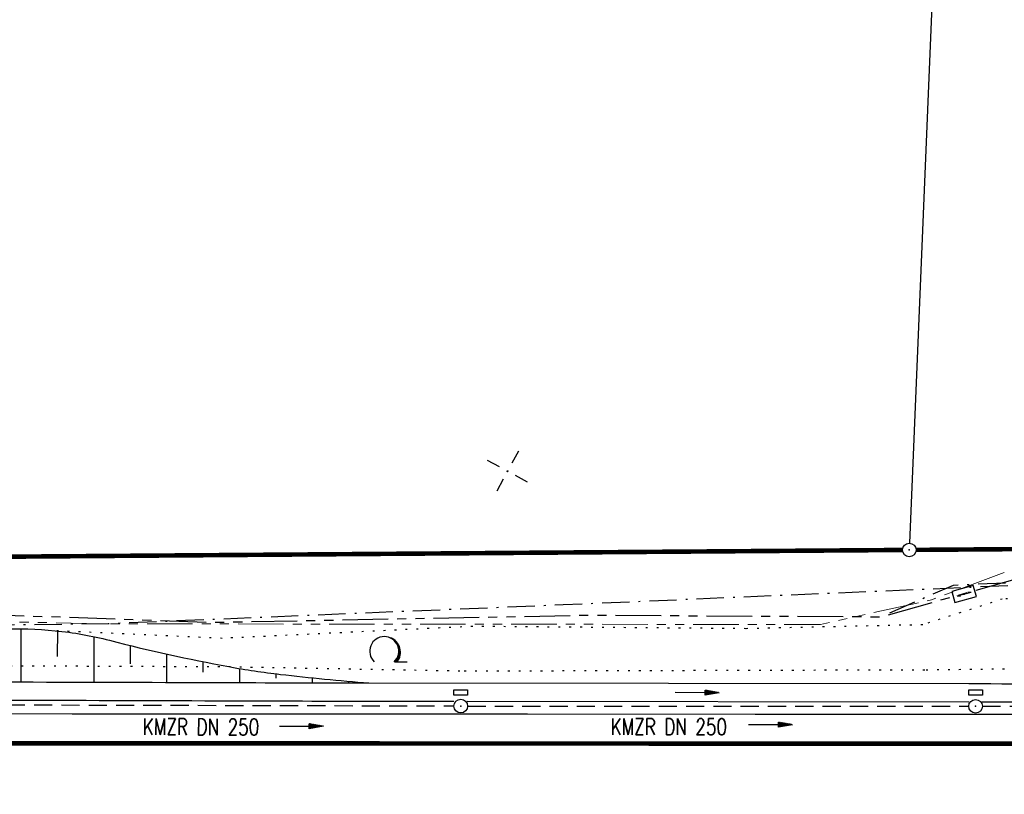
# Model space of a CAD drawing. Extents: x 0 to 1135, y 0 to 420.
# Tile 13 of 79: x 316 to 424, y 229 to 314. Entities that reach past the tile are written whole.
import ezdxf
from ezdxf.enums import TextEntityAlignment as Align

# ---------------------------------------------------------------- set-up
doc = ezdxf.new("R2010")
doc.units = 0
doc.header["$LTSCALE"] = 2
doc.header["$MEASUREMENT"] = 0
for name, pattern in [('AUSGEZOGEN', [0]), ('BAB-FM2', [2.6, 1.5, -0.5, 0.1, -0.5]), ('GESTRICH-X2', [1.5, 1, -0.5]), ('PHANTOMX2', [5, 2.5, -0.5, 0.5, -0.5, 0.5, -0.5]), ('PUNKTX2_STR', [0.6, 0.1, -0.5])]:
    doc.linetypes.add(name, pattern=pattern)
doc.layers.get('0').update_dxf_attribs({"color": 8, "linetype": 'AUSGEZOGEN'})
for name, color, linetype in [('BAB_FM', 8, 'BAB-FM2'), ('BOESCHG', 8, 'AUSGEZOGEN'), ('FBRTOP', 8, 'AUSGEZOGEN'), ('GRENZL', 8, 'AUSGEZOGEN'), ('GRENZL-BAB', 7, 'AUSGEZOGEN'), ('GRENZP-BAB', 7, 'AUSGEZOGEN'), ('KANAL', 200, 'GESTRICH-X2'), ('Lichtwellenleiter COLT', 8, 'PHANTOMX2'), ('Lichtwellenleiter GLH', 8, 'PHANTOMX2'), ('MULDE', 8, 'AUSGEZOGEN'), ('NETZ', 250, 'AUSGEZOGEN'), ('NUTZUNG', 8, 'PUNKTX2_STR'), ('PFEIL', 200, 'CONTINUOUS'), ('PFEILTOP', 8, 'AUSGEZOGEN'), ('SCHSYMBOL', 200, 'AUSGEZOGEN'), ('SIGNATUR', 8, 'AUSGEZOGEN'), ('TEXTO', 200, 'CONTINUOUS'), ('WALD', 8, 'AUSGEZOGEN')]:
    doc.layers.add(name, color=color, linetype=linetype)
doc.styles.add('ROMANS', font='romans.shx', dxfattribs={"width": 0.8})

# ---------------------------------------------------------------- blocks, each defined once
blk = doc.blocks.new('IKR')
at = {"color": 0}
for p, q in [((0, 1), (0, 2.5)), ((-2.5, 0), (-1, 0)), ((1, 0), (2.5, 0)), ((0, -2.5), (0, -1))]:
    blk.add_line(p, q, dxfattribs=at)
blk.add_circle((0, 0), 0.05, dxfattribs=at)
blk.add_point((0, 0), dxfattribs=at)
blk = doc.blocks.new('KS')
for p, q in [((-1.14, 0), (1.14, 0)), ((-1.14, 0), (-0.64, -0.15)), ((0.63, 0.15), (1.14, 0))]:
    blk.add_line(p, q)
blk.add_lwpolyline([(-1.76, -0.89), (1.74, -0.88), (1.73, 0.91), (-1.76, 0.91)], close=True)
blk.add_point((0, 0))
blk.add_point((0, 0))
blk = doc.blocks.new('LW')
at = {"color": 0}
blk.add_line((1.18, 0), (2.58, 0), dxfattribs=at)
for centre, radius, start, end in [((0.07, 1.19), 1.6, 312.7202, 226.7249), ((0.17, 1.08), 1.68, 321.1992, 68.9844), ((0.08, 1.13), 1.67, 319.2916, 65.2101)]:
    blk.add_arc(centre, radius, start, end, dxfattribs=at)
blk = doc.blocks.new('GST')
at = {"color": 0}
blk.add_circle((0, 0), 0.75, dxfattribs=at)
blk.add_point((0, 0), dxfattribs=at)
blk = doc.blocks.new('13')
blk.add_lwpolyline([(0.76, 1.22), (-0.75, 1.22), (-0.75, 1.8), (0.76, 1.8)], close=True)
at = {"rotation": 180}
blk.add_blockref('GST', (0, 0), dxfattribs=at)
blk = doc.blocks.new('PFEIL2')
at = {"color": 0}
for p, q in [((0.88, 0), (-2.4, -0.01)), ((0.88, -0.27), (0.88, 0.28)), ((0.88, 0.28), (2.43, 0.01)), ((0.91, 0.27), (0.88, 0.26)), ((0.97, 0.26), (0.88, 0.25)), ((1.02, 0.25), (0.88, 0.23)), ((1.07, 0.24), (0.88, 0.21)), ((1.13, 0.23), (0.88, 0.19)), ((1.18, 0.22), (0.88, 0.17)), ((1.24, 0.21), (0.88, 0.15)), ((1.29, 0.21), (0.88, 0.14)), ((1.34, 0.2), (0.88, 0.12)), ((1.4, 0.19), (0.88, 0.1)), ((1.45, 0.18), (0.88, 0.08)), ((1.51, 0.17), (0.88, 0.06)), ((1.56, 0.16), (0.88, 0.04)), ((1.61, 0.15), (0.88, 0.02)), ((1.67, 0.14), (0.88, 0.01)), ((1.72, 0.13), (0.88, -0.01)), ((1.78, 0.12), (0.88, -0.03)), ((1.83, 0.11), (0.88, -0.05)), ((1.88, 0.1), (0.88, -0.07)), ((1.94, 0.09), (0.88, -0.09)), ((2.05, 0.08), (0.88, -0.12)), ((1.99, 0.08), (0.88, -0.11)), ((2.1, 0.07), (0.88, -0.14)), ((2.15, 0.06), (0.88, -0.16)), ((2.21, 0.05), (0.88, -0.18)), ((2.26, 0.04), (0.88, -0.2)), ((2.32, 0.03), (0.88, -0.22)), ((2.37, 0.02), (0.88, -0.23)), ((2.42, 0.01), (0.88, -0.25)), ((2.43, 0.01), (0.88, -0.27))]:
    blk.add_line(p, q, dxfattribs=at)

msp = doc.modelspace()

# ---------------------------------------------------------------- linework, layer by layer
at = {"layer": 'BAB_FM', "flags": 128}
for points in [[(25, 250.77), (25.95, 250.83), (75.95, 250.61), (125.95, 250.3), (185.19, 250.89), (186.68, 251.34), (190.63, 255.58), (193.55, 258.24), (196.04, 259.49), (199.56, 260.21), (202.94, 260.24), (205.07, 259.95), (206.58, 259.14), (207.38, 257.27), (208.21, 255.16), (210.45, 251.36), (212.78, 250.22), (225.95, 249.05), (275.95, 246.94), (325.95, 247.53), (375.95, 249.61), (425.95, 251.76), (472.75, 253.21), (489.95, 253.74), (493.54, 261.5), (526.07, 260.76)], [(526.07, 260.76), (496.26, 261.44), (488.74, 255.18), (458.2, 254.67), (450.92, 253.19), (418.77, 251.71), (410.88, 248.27)]]:
    msp.add_lwpolyline(points, dxfattribs=at)
at = {"layer": 'BOESCHG'}
for p, q in [((316.4, 241.1), (316.41, 246.95)), ((320.4, 243.9), (320.41, 246.71)), ((324.4, 241.08), (324.41, 246.08)), ((328.4, 243.09), (328.41, 245.1)), ((332.4, 241.06), (332.41, 244.17)), ((336.4, 242.19), (336.4, 243.32)), ((340.4, 241.03), (340.4, 242.57)), ((344.4, 241.51), (344.4, 241.99)), ((348.4, 241.01), (348.4, 241.55)), ((352.4, 241), (352.4, 241.18))]:
    msp.add_line(p, q, dxfattribs=at)
for points in [[(240.26, 195.62, 0.000002), (211.79, 195.53, 0.000005), (200.5, 195.49, 0.000082)], [(308.23, 246.31, -0.06717), (320.12, 246.74, -0.038705), (326.1, 245.68, 0.017499), (339.2, 242.79, 0.016795), (344.87, 241.94, 0.009855), (354.6, 241)]]:
    msp.add_lwpolyline(points, format="xyb", dxfattribs=at)
at = {"layer": 'FBRTOP', "const_width": 0.5}
for points in [[(159.51, 218.37, 0.000005), (172.01, 218.37, 0.000002), (185.99, 218.37, 0.000002), (197.01, 218.37, 0.000005), (209.51, 218.37, -0.000006), (222.01, 218.37, -0.000002), (236.98, 218.37, -0.000002), (247.01, 218.37)], [(250.48, 222.37, -0.000002), (263.66, 222.37, -0.000002), (272.01, 222.37, -0.000033)], [(159.51, 222.37, 0.000005), (172.01, 222.37, 0.000002), (185.99, 222.37, 0.000002), (197.01, 222.37, 0.000005), (209.51, 222.37, -0.000006), (222.01, 222.37, -0.000002), (236.98, 222.37, -0.000003), (247.01, 222.37)], [(277.69, 222.37, -0.00001), (297.01, 222.37, -0.000009), (311.07, 222.36, -0.000011), (322.01, 222.36, -0.00004), (334.51, 222.36, 0.000056), (347.01, 222.35, 0.000011), (348.74, 222.35, -0.000027), (350.47, 222.35, -0.00003), (355.78, 222.35, -0.00001), (372.01, 222.34, -0.000005), (384.51, 222.34, 0.000013), (397.01, 222.33, 0.000004), (409.51, 222.32, -0.000007), (422.01, 222.32, -0.000002), (434.51, 222.31, 0.000003), (447.01, 222.31), (481.4, 222.29, 0)], [(277.69, 218.37, -0.00001), (297, 218.37, -0.000009), (311.07, 218.36, -0.000011), (322.01, 218.36, -0.00004), (334.51, 218.36, 0.000056), (347.01, 218.35, 0.000011), (348.74, 218.35, -0.000027), (350.47, 218.35, -0.00003), (355.78, 218.35, -0.00001), (372, 218.34, -0.000005), (384.5, 218.34, 0.000013), (397, 218.33, 0.000004), (409.5, 218.32, -0.000007), (422, 218.32, -0.000002), (434.5, 218.31, 0.000003), (447, 218.31), (478.46, 218.3, 0)], [(250.48, 218.37, -0.000002), (263.66, 218.37, -0.000003), (272.01, 218.37, -0.000033)]]:
    msp.add_lwpolyline(points, format="xyb", dxfattribs=at)
at = {"layer": 'FBRTOP'}
msp.add_lwpolyline([(25, 237.62), (47.01, 237.62), (97.01, 237.62), (147.01, 237.62), (172.01, 237.62), (197.01, 237.62), (222.01, 237.62), (247.01, 237.62), (250.48, 237.62), (272.01, 237.62), (297.01, 237.62), (322.01, 237.61), (347.01, 237.6), (350.48, 237.6), (372.01, 237.59), (397.01, 237.58), (422.01, 237.57), (447.01, 237.56), (490, 237.54)], dxfattribs=at)
at = {"layer": 'FBRTOP', "const_width": 0.5}
msp.add_lwpolyline([(25, 234.37), (47.01, 234.37), (97.01, 234.37), (147.01, 234.37), (172.01, 234.37), (197.01, 234.37), (222.01, 234.37), (247.01, 234.37), (250.48, 234.37), (272.01, 234.37), (297.01, 234.37), (322.01, 234.36), (347.01, 234.35), (350.48, 234.35), (372.01, 234.34), (397.01, 234.33), (422.01, 234.32), (447.01, 234.31), (497.01, 234.29), (622.01, 234.23)], dxfattribs=at)
at = {"layer": 'GRENZL'}
msp.add_line((416.58, 319.22), (413.99, 256.36), dxfattribs=at)
at = {"layer": 'GRENZL-BAB', "const_width": 0.5}
for points in [[(414.71, 255.62), (487.42, 256.17)], [(215.1, 254.12), (413.21, 255.61)]]:
    msp.add_lwpolyline(points, dxfattribs=at)
at = {"layer": 'KANAL'}
for p, q in [((314.81, 238.59), (363.92, 238.47)), ((365.43, 238.44), (420.49, 238.43)), ((421.99, 238.44), (482.15, 238.41))]:
    msp.add_line(p, q, dxfattribs=at)
at = {"layer": 'Lichtwellenleiter COLT', "lineweight": 0, "flags": 128}
msp.add_lwpolyline([(464.33, 254.72), (449.07, 254.38), (440.29, 254.23), (424.39, 253.15), (416.4, 250.13), (404.21, 247.42), (325.65, 247.49), (236.32, 249.38), (215.23, 252.07), (185.75, 255.71), (166.4, 258.13), (77.21, 275.5), (70.66, 274.95), (40.69, 254.69), (32.63, 250.6), (27.48, 249.65), (25, 249.53)], dxfattribs=at)
at = {"layer": 'Lichtwellenleiter GLH', "flags": 128}
msp.add_lwpolyline([(211.91, 252.42), (219.38, 252.61), (243.21, 249.64), (272.96, 249.09), (306.24, 248.75), (337.57, 247.66), (378.77, 248.45), (410.88, 248.27), (433.46, 254.62)], dxfattribs=at)
at = {"layer": 'MULDE'}
for points in [[(113.86, 240.9, 0.000031), (115.43, 240.9, 0.002061), (165.31, 241.12, -0.002391), (208.3, 241.28, -0.002414), (238.08, 241.11, 0.002681), (264.9, 240.97, 0.001598), (293.23, 241.06, -0.002096), (314.82, 241.11, -0.000384), (338.04, 241.04, 0.000541), (354.51, 241)], [(354.51, 241), (420.49, 240.92, 0.000096), (439.95, 240.9, 0.000044), (478.57, 240.87)], [(314.79, 239.11, -0.000004), (314.82, 239.11, -0.000384), (338.03, 239.04, 0.000541), (354.51, 239), (363.94, 238.99, 0.000096)], [(365.4, 238.99), (420.49, 238.92, 0), (420.51, 238.92, 0.000046)], [(421.95, 238.92, 0.000089), (439.95, 238.9, 0.000046), (480.68, 238.87)]]:
    msp.add_lwpolyline(points, format="xyb", dxfattribs=at)
at = {"layer": 'NUTZUNG'}
for points in [[(488.47, 247.05), (492.14, 253.82), (459.51, 251.9), (424.17, 250.21), (415.43, 247.39), (396.01, 246.96), (366, 247.21), (338.48, 245.89), (320.12, 246.74)], [(216.39, 243.28), (220.41, 243.3), (339.2, 242.79), (365.06, 242.32), (415.81, 242.45), (481.1, 243.21)]]:
    msp.add_lwpolyline(points, dxfattribs=at)

# ---------------------------------------------------------------- block references
at = {"layer": 'GRENZP-BAB'}
msp.add_blockref('GST', (413.96, 255.61), dxfattribs=at)
at = {"layer": 'NETZ', "rotation": 151.5965}
msp.add_blockref('IKR', (369.83, 264.26), dxfattribs=at)
at = {"layer": 'PFEIL'}
for p, rotation in [((347.16, 236.23), 359.8246354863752), ((398.7, 236.4), 359.9770354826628)]:
    msp.add_blockref('PFEIL2', p, dxfattribs=dict(at, rotation=rotation))
at = {"layer": 'PFEILTOP', "rotation": 359.4679787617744}
msp.add_blockref('PFEIL2', (390.64, 239.93), dxfattribs=at)
at = {"layer": 'SCHSYMBOL', "rotation": 359.9754354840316}
for p in [(364.68, 238.45), (421.24, 238.43)]:
    msp.add_blockref('13', p, dxfattribs=at)
at = {"layer": 'SIGNATUR', "xscale": 0.6999999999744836, "yscale": 0.7000000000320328, "zscale": 0.7, "rotation": 15.73323544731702}
msp.add_blockref('KS', (419.99, 250.77), dxfattribs=at)
at = {"layer": 'WALD'}
msp.add_blockref('LW', (356.21, 243.3), dxfattribs=at)

# ---------------------------------------------------------------- texts
at = {"layer": 'TEXTO', "style": 'ROMANS', "width": 0.75}
for rotation, p in [(359.8246, (336.15, 235.27)), (359.977, (387.54, 235.28))]:
    msp.add_text('KMZR DN 250', height=1.8, rotation=rotation, dxfattribs=at).set_placement(p, align=Align.CENTER)

doc.saveas('drawing.dxf')
